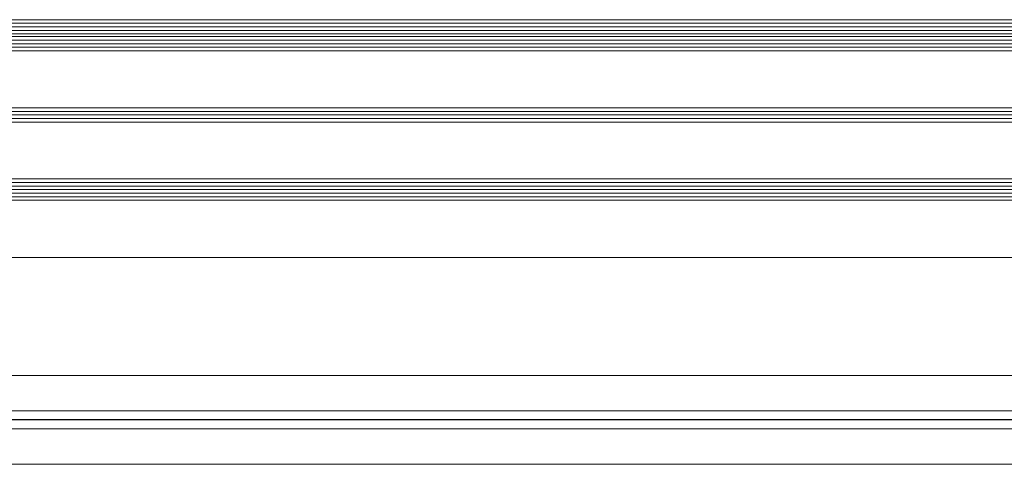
# Model space of a CAD drawing. Extents: x 1911006 to 2186114, y 709265 to 747216.
# Tile 49 of 256: x 1918964 to 1919240, y 735078 to 735203. Entities that reach past the tile are written whole.
import ezdxf

# ---------------------------------------------------------------- set-up
doc = ezdxf.new("R2010")
doc.units = 0
doc.header["$LTSCALE"] = 500
doc.header["$MEASUREMENT"] = 0
doc.linetypes.add('ACAD_ISO02W100', pattern=[15, 12, -3])
doc.linetypes.add('AM_DIN_G_W050', pattern=[13.75, 9.75, -1.5, 1, -1.5])
for name, color, linetype, lineweight in [('!_A_01_TENKÁ', 8, 'CONTINUOUS', 13), ('!_A_03_ČIARKOVANÁ', 41, 'ACAD_ISO02W100', 13), ('_MB_kreskowanie_szklo_0.09', 157, 'CONTINUOUS', 9), ('_MB_szklo_0.15', 142, 'CONTINUOUS', 15), ('AM_7', 4, 'AM_DIN_G_W050', 25)]:
    doc.layers.add(name, color=color, linetype=linetype, lineweight=lineweight)

msp = doc.modelspace()

# ---------------------------------------------------------------- linework, layer by layer
at = {"layer": '!_A_01_TENKÁ', "color": 7}
for p, q in [((1921360.13, 735103.23), (1917503.2, 735103.23)), ((1917503.2, 735093.23), (1921360.13, 735093.23)), ((1921360.13, 735088.23), (1917503.2, 735088.23)), ((1917503.2, 735078.23), (1921360.13, 735078.23))]:
    msp.add_line(p, q, dxfattribs=at)
at = {"layer": '!_A_03_ČIARKOVANÁ', "color": 7}
msp.add_lwpolyline([(1917346.45, 735136.39), (1933649.45, 735136.39)], dxfattribs=at)
at = {"layer": '_MB_kreskowanie_szklo_0.09', "color": 7}
for p, q in [((1918482.45, 735202.19), (1919410.45, 735202.19)), ((1918482.45, 735201.19), (1919410.45, 735201.19)), ((1918482.45, 735200.19), (1919410.45, 735200.19)), ((1918482.45, 735197.43), (1919410.45, 735197.43)), ((1918482.45, 735196.43), (1919410.45, 735196.43)), ((1918482.45, 735195.43), (1919410.45, 735195.43)), ((1918482.45, 735177.43), (1919410.45, 735177.43)), ((1918482.45, 735176.43), (1919410.45, 735176.43)), ((1918482.45, 735175.43), (1919410.45, 735175.43)), ((1918482.45, 735157.43), (1919410.45, 735157.43)), ((1918482.45, 735156.43), (1919410.45, 735156.43)), ((1918482.45, 735155.43), (1919410.45, 735155.43)), ((1918482.45, 735154.43), (1919410.45, 735154.43)), ((1918482.45, 735153.43), (1919410.45, 735153.43))]:
    msp.add_line(p, q, dxfattribs=at)
at = {"layer": '_MB_szklo_0.15', "color": 7}
for p, q in [((1918482.45, 735203.19), (1919410.45, 735203.19)), ((1919410.45, 735199.19), (1918482.45, 735199.19)), ((1918482.45, 735199.19), (1919410.45, 735199.19)), ((1918482.45, 735198.43), (1919410.45, 735198.43)), ((1919410.45, 735198.43), (1918482.45, 735198.43)), ((1919410.45, 735194.43), (1918482.45, 735194.43)), ((1918482.45, 735178.43), (1919410.45, 735178.43)), ((1919410.45, 735174.43), (1918482.45, 735174.43)), ((1918482.45, 735158.43), (1919410.45, 735158.43)), ((1919410.45, 735152.43), (1918482.45, 735152.43))]:
    msp.add_line(p, q, dxfattribs=at)
at = {"layer": 'AM_7', "color": 7}
msp.add_line((1921360.13, 735090.73), (1917479.5, 735090.73), dxfattribs=at)

doc.saveas('drawing.dxf')
